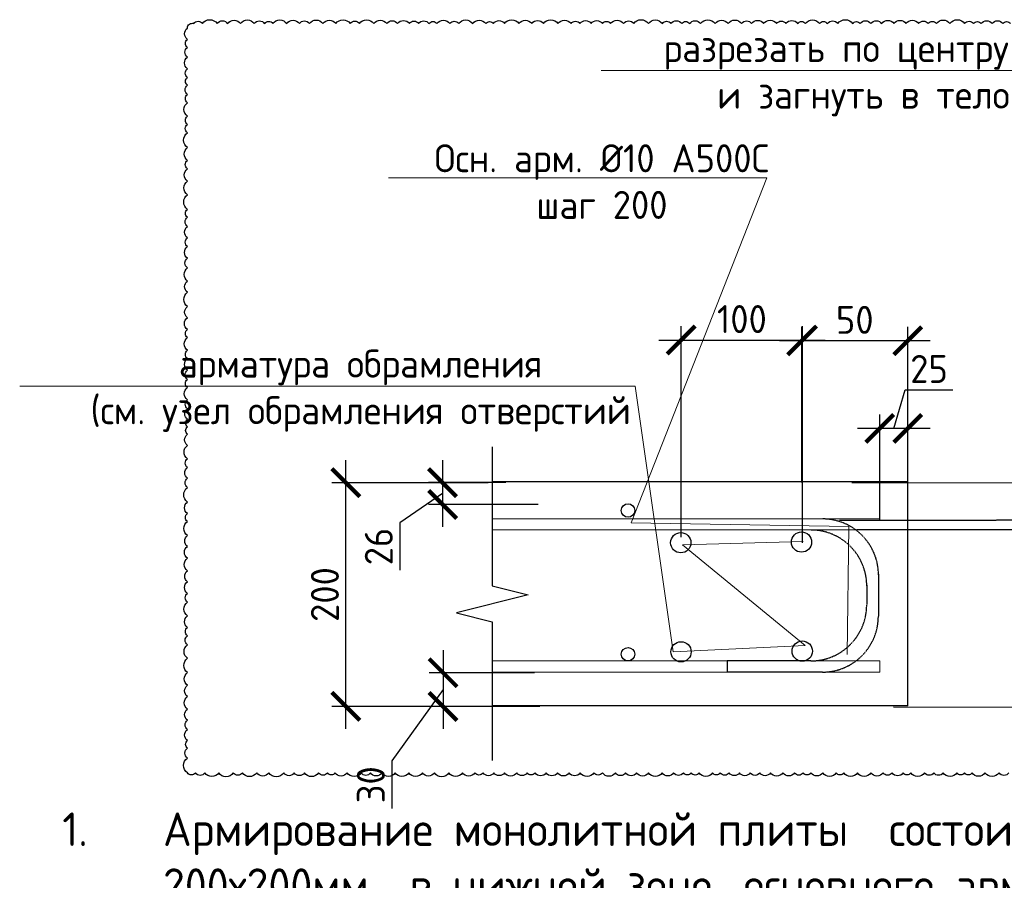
# Model space of a CAD drawing. Header units: millimetres. Extents: x -386473 to 311666, y -59273 to 291770.
# Tile 85 of 132: x 67615 to 76416, y 15507 to 23201. Entities that reach past the tile are written whole.
import ezdxf
from ezdxf import colors
from ezdxf.entities.mleader import LeaderData, LeaderLine
from ezdxf.math import Vec2, Vec3

# ---------------------------------------------------------------- set-up
doc = ezdxf.new("R2010")
doc.units = ezdxf.units.MM
doc.linetypes.add('01 Штриховая _4 мм_', pattern=[6, 3.5, -2.5])
for name, color, linetype, lineweight in [('Перекрытие ж_бетон', 1, 'Continuous', 30), ('подоснова', 151, 'Continuous', 5), ('поз.', 2, 'Continuous', 25), ('РАЗМЕРЫ', 1, 'Continuous', 9)]:
    doc.layers.add(name, color=color, linetype=linetype, lineweight=lineweight)
doc.styles.add('GOST-2.304_Type-B', font='GOST_Common.ttf')
doc.styles.add('ГОСТ', font='GOST_Common.ttf')
doc.dimstyles.new('СПДС', dxfattribs={"dimscale": 100, "dimtxt": 2.5, "dimasz": 2.5, "dimexe": 1.25, "dimexo": 0, "dimtad": 1, "dimdec": 0, "dimtxsty": 'GOST-2.304_Type-B', "dimblk": 'ARCHTICK', "dimcen": 2.5, "dimdle": 2, "dimadec": 0, "dimazin": 2, "dimtfac": 0.75, "dimtdec": 0, "dimtmove": 1, "dimatfit": 3, "dimfxl": 1, "dimtolj": 1, "dimarcsym": 1})

# ---------------------------------------------------------------- blocks, each defined once
blk = doc.blocks.new('_ArchTick')
at = {"color": 0, "linetype": 'ByBlock', "const_width": 0.15}
blk.add_lwpolyline([(-0.5, -0.5), (0.5, 0.5)], dxfattribs=at)
blk = doc.blocks.new('*D819')
at = {"layer": 'DEFPOINTS', "color": 0, "transparency": 16777216}
for p in [(75302.5, 19547.1), (75552.6, 19068.1), (75302.5, 18728.1)]:
    blk.add_point(p, dxfattribs=at)
at = {"layer": 'РАЗМЕРЫ', "color": 0, "lineweight": -2, "transparency": 16777216}
for p, q in [((75427.6, 19547.1), (75530.7, 19890.8)), ((75530.7, 19890.8), (75955.7, 19890.8)), ((75302.5, 18728.1), (75302.5, 19672.1)), ((75552.6, 19068.1), (75552.6, 19672.1)), ((75752.6, 19547.1), (75102.5, 19547.1))]:
    blk.add_line(p, q, dxfattribs=at)
at = {"layer": 'РАЗМЕРЫ', "color": 0, "lineweight": -2, "transparency": 16777216, "xscale": 250, "yscale": 250, "zscale": 250, "rotation": 180}
blk.add_blockref('_ArchTick', (75302.5, 19547.1), dxfattribs=at)
at = {"layer": 'РАЗМЕРЫ', "color": 0, "lineweight": -2, "transparency": 16777216, "xscale": 250, "yscale": 250, "zscale": 250}
blk.add_blockref('_ArchTick', (75552.6, 19547.1), dxfattribs=at)
at = {"layer": 'РАЗМЕРЫ', "color": 0, "lineweight": 0, "transparency": 16777216, "insert": (75743.2, 20078.3), "char_height": 250, "attachment_point": 5, "style": 'GOST-2.304_Type-B'}
blk.add_mtext('\\A1;25', dxfattribs=at)
blk = doc.blocks.new('_None')
blk = doc.blocks.new('*D820')
at = {"layer": 'DEFPOINTS', "color": 0, "transparency": 16777216}
for p in [(70530.7, 19061.8), (71803, 19061.8), (71722.4, 17062)]:
    blk.add_point(p, dxfattribs=at)
at = {"layer": 'РАЗМЕРЫ', "color": 0, "lineweight": -2, "transparency": 16777216}
for p, q in [((70530.7, 16862), (70530.7, 19261.8)), ((71803, 19061.8), (70405.7, 19061.8)), ((71722.4, 17062), (70405.7, 17062))]:
    blk.add_line(p, q, dxfattribs=at)
at = {"layer": 'РАЗМЕРЫ', "color": 0, "lineweight": -2, "transparency": 16777216, "xscale": 250, "yscale": 250, "zscale": 250}
for p, rotation in [((70530.7, 19061.8), 90), ((70530.7, 17062), 270)]:
    blk.add_blockref('_ArchTick', p, dxfattribs=dict(at, rotation=rotation))
at = {"layer": 'РАЗМЕРЫ', "color": 0, "lineweight": 0, "transparency": 16777216, "insert": (70343.2, 18061.9), "char_height": 250, "attachment_point": 5, "rotation": 90, "style": 'GOST-2.304_Type-B'}
blk.add_mtext('\\A1;200', dxfattribs=at)
blk = doc.blocks.new('*D821')
at = {"layer": 'DEFPOINTS', "color": 0, "transparency": 16777216}
for p in [(71961.7, 19062), (71395, 18867), (72250.8, 18867)]:
    blk.add_point(p, dxfattribs=at)
at = {"layer": 'РАЗМЕРЫ', "color": 0, "lineweight": -2, "transparency": 16777216}
for p, q in [((71395, 19262), (71395, 18667)), ((71961.7, 19062), (71270, 19062)), ((71395, 18964.5), (71012.2, 18703.7)), ((72250.8, 18867), (71270, 18867)), ((71012.2, 18703.7), (71012.2, 18278.7))]:
    blk.add_line(p, q, dxfattribs=at)
at = {"layer": 'РАЗМЕРЫ', "color": 0, "lineweight": -2, "transparency": 16777216, "xscale": 250, "yscale": 250, "zscale": 250}
for p, rotation in [((71395, 19062), 90), ((71395, 18867), 270)]:
    blk.add_blockref('_ArchTick', p, dxfattribs=dict(at, rotation=rotation))
at = {"layer": 'РАЗМЕРЫ', "color": 0, "lineweight": 0, "transparency": 16777216, "insert": (70824.7, 18491.2), "char_height": 250, "attachment_point": 5, "rotation": 90, "style": 'GOST-2.304_Type-B'}
blk.add_mtext('\\A1;26', dxfattribs=at)
blk = doc.blocks.new('*D822')
at = {"layer": 'DEFPOINTS', "color": 0, "transparency": 16777216}
for p in [(72216.9, 17363.1), (71398.8, 17062), (72263.7, 17062)]:
    blk.add_point(p, dxfattribs=at)
at = {"layer": 'РАЗМЕРЫ', "color": 0, "lineweight": -2, "transparency": 16777216}
for p, q in [((71398.8, 17563.1), (71398.8, 16862)), ((72216.9, 17363.1), (71273.8, 17363.1)), ((71398.8, 17212.6), (70941.3, 16573.9)), ((72263.7, 17062), (71273.8, 17062)), ((70941.3, 16573.9), (70941.3, 16148.9))]:
    blk.add_line(p, q, dxfattribs=at)
at = {"layer": 'РАЗМЕРЫ', "color": 0, "lineweight": -2, "transparency": 16777216, "xscale": 250, "yscale": 250, "zscale": 250}
for p, rotation in [((71398.8, 17363.1), 90), ((71398.8, 17062), 270)]:
    blk.add_blockref('_ArchTick', p, dxfattribs=dict(at, rotation=rotation))
at = {"layer": 'РАЗМЕРЫ', "color": 0, "lineweight": 0, "transparency": 16777216, "insert": (70753.8, 16361.4), "char_height": 250, "attachment_point": 5, "rotation": 90, "style": 'GOST-2.304_Type-B'}
blk.add_mtext('\\A1;30', dxfattribs=at)
blk = doc.blocks.new('*D817')
at = {"color": 0, "lineweight": -2, "transparency": 16777216}
for p, q in [((73527.2, 18574.5), (73527.2, 20461.8)), ((74613.4, 18523.3), (74613.4, 20461.8)), ((73327.2, 20336.8), (74813.4, 20336.8))]:
    blk.add_line(p, q, dxfattribs=at)
at = {"layer": 'DEFPOINTS', "color": 0, "transparency": 16777216}
for p in [(74613.4, 20336.8), (73527.2, 18574.5), (74613.4, 18523.3)]:
    blk.add_point(p, dxfattribs=at)
at = {"color": 0, "lineweight": -2, "transparency": 16777216, "xscale": 250, "yscale": 250, "zscale": 250, "rotation": 180}
blk.add_blockref('_ArchTick', (73527.2, 20336.8), dxfattribs=at)
at = {"color": 0, "lineweight": -2, "transparency": 16777216, "xscale": 250, "yscale": 250, "zscale": 250}
blk.add_blockref('_ArchTick', (74613.4, 20336.8), dxfattribs=at)
at = {"color": 0, "lineweight": 0, "transparency": 16777216, "insert": (74070.3, 20524.3), "char_height": 250, "attachment_point": 5, "style": 'GOST-2.304_Type-B'}
blk.add_mtext('\\A1;100', dxfattribs=at)
blk = doc.blocks.new('*D818')
at = {"color": 0, "lineweight": -2, "transparency": 16777216}
for p, q in [((74605.2, 19063.2), (74605.2, 20454.9)), ((75553.4, 19063.2), (75553.4, 20454.9)), ((75753.4, 20329.9), (74405.2, 20329.9))]:
    blk.add_line(p, q, dxfattribs=at)
at = {"layer": 'DEFPOINTS', "color": 0, "transparency": 16777216}
for p in [(74605.2, 20329.9), (74605.2, 19063.2), (75553.4, 19063.2)]:
    blk.add_point(p, dxfattribs=at)
at = {"color": 0, "lineweight": -2, "transparency": 16777216, "xscale": 250, "yscale": 250, "zscale": 250, "rotation": 180}
blk.add_blockref('_ArchTick', (74605.2, 20329.9), dxfattribs=at)
at = {"color": 0, "lineweight": -2, "transparency": 16777216, "xscale": 250, "yscale": 250, "zscale": 250}
blk.add_blockref('_ArchTick', (75553.4, 20329.9), dxfattribs=at)
at = {"color": 0, "lineweight": 0, "transparency": 16777216, "insert": (75079.3, 20517.4), "char_height": 250, "attachment_point": 5, "style": 'GOST-2.304_Type-B'}
blk.add_mtext('\\A1;50', dxfattribs=at)

msp = doc.modelspace()

# ---------------------------------------------------------------- linework, layer by layer
for p, q in [((75053.4, 19062.4), (80817.1, 19054.7)), ((75425.2, 17058.2), (80816.1, 17042.4))]:
    msp.add_line(p, q)
at = {"color": 240, "true_color": 0xed1f24}
msp.add_lwpolyline([(76457.3, 16467.3, -0.520567), (76368.8, 16467.3, -0.520567), (76243.3, 16467.3, -0.520567), (76127.7, 16467.3, -0.520567), (76060.1, 16467.3, -0.520567), (75991.3, 16467.3, -0.520567), (75870.4, 16467.3, -0.520567), (75787.1, 16467.3, -0.520567), (75703.9, 16467.3, -0.520567), (75579, 16467.3, -0.520567), (75512.1, 16467.3, -0.520567), (75412.9, 16467.3, -0.520567), (75332.3, 16467.3, -0.520567), (75223.5, 16467.3, -0.520567), (75102.7, 16467.3, -0.520567), (74981.9, 16467.3, -0.520567), (74914.3, 16467.3, -0.520567), (74792.8, 16467.3, -0.520567), (74687.8, 16467.3, -0.520567), (74618, 16467.3, -0.520567), (74540.5, 16467.3, -0.520567), (74437, 16467.3, -0.520567), (74325.5, 16467.3, -0.520567), (74229.6, 16467.3, -0.520567), (74145.6, 16467.3, -0.520567), (74049, 16467.3, -0.520567), (73956.8, 16467.3, -0.520567), (73876.7, 16467.3, -0.520567), (73808.4, 16467.3, -0.520567), (73689, 16467.3, -0.520567), (73616.9, 16467.3, -0.520567), (73547, 16467.3, -0.520567), (73459.8, 16467.3, -0.520567), (73357.1, 16467.3, -0.520567), (73236.6, 16467.3, -0.520567), (73129.5, 16467.3, -0.520567), (73031.4, 16467.3, -0.520567), (72939.2, 16467.3, -0.520567), (72823.8, 16467.3, -0.520567), (72746.9, 16467.3, -0.520567), (72625.2, 16467.3, -0.520567), (72526.6, 16467.3, -0.520567), (72422.5, 16467.3, -0.520567), (72320.9, 16467.3, -0.520567), (72221.3, 16467.3, -0.520567), (72151.5, 16467.3, -0.520567), (72058.5, 16467.3, -0.520567), (71947.6, 16467.3, -0.520567), (71853.2, 16467.3, -0.520567), (71756.6, 16467.3, -0.520567), (71684.3, 16467.3, -0.520567), (71572.4, 16467.3, -0.520567), (71451.8, 16467.3, -0.520567), (71321.8, 16467.3, -0.520567), (71214.4, 16467.3, -0.520567), (71093.8, 16467.3, -0.520567), (70970.3, 16467.3, -0.520567), (70852.4, 16467.3, -0.520567), (70750.2, 16467.3, -0.520567), (70666.8, 16467.3, -0.520567), (70540.8, 16467.3, -0.520567), (70433.3, 16467.3, -0.520567), (70366.3, 16467.3, -0.520567), (70287.1, 16467.3, -0.520567), (70159.5, 16467.3, -0.520567), (70069.8, 16467.3, -0.520567), (69974.9, 16467.3, -0.520567), (69842.1, 16467.3, -0.520567), (69733.4, 16467.3, -0.520567), (69605.5, 16467.3, -0.520567), (69523.8, 16467.3, -0.520567), (69393.9, 16467.3, -0.520567), (69269.3, 16467.3, -0.520567), (69185.2, 16467.3, -0.520567), (69115, 16467.3, -0.520567), (69115, 16600.4, -0.520567), (69115, 16688.7, -0.520567), (69115, 16756.3, -0.520567), (69115, 16855.7, -0.520567), (69115, 16938.4, -0.520567), (69115, 17037.7, -0.520567), (69115, 17149.5, -0.520567), (69115, 17250.3, -0.520567), (69115, 17363.4, -0.520567), (69115, 17491.9, -0.520567), (69115, 17611.8, -0.520567), (69115, 17694, -0.520567), (69115, 17767.5, -0.520567), (69115, 17870.5, -0.520567), (69115, 17993.7, -0.520567), (69115, 18072.5, -0.520567), (69115, 18176.4, -0.520567), (69115, 18273.7, -0.520567), (69115, 18386.6, -0.520567), (69115, 18491.9, -0.520567), (69115, 18588.4, -0.520567), (69115, 18714.4, -0.520567), (69115, 18785.8, -0.520567), (69115, 18888.6, -0.520567), (69115, 19018.2, -0.520567), (69115, 19101.6, -0.520567), (69115, 19196.6, -0.520567), (69115, 19276.4, -0.520567), (69115, 19395.1, -0.520567), (69115, 19494.4, -0.520567), (69115, 19561.2, -0.520567), (69115, 19628.8, -0.520567), (69115, 19722.5, -0.520567), (69115, 19802.7, -0.520567), (69115, 19912.1, -0.520567), (69115, 19984.6, -0.520567), (69115, 20066.7, -0.520567), (69115, 20171.2, -0.520567), (69115, 20245.5, -0.520567), (69115, 20358.9, -0.520567), (69115, 20430.6, -0.520567), (69115, 20536.8, -0.520567), (69115, 20635.4, -0.520567), (69115, 20764, -0.520567), (69115, 20864.2, -0.520567), (69115, 20981.3, -0.520567), (69115, 21068.4, -0.520567), (69115, 21171.6, -0.520567), (69115, 21250.7, -0.520567), (69115, 21352.4, -0.520567), (69115, 21434, -0.520567), (69115, 21505.1, -0.520567), (69115, 21635.6, -0.520567), (69115, 21757.9, -0.520567), (69115, 21867.6, -0.520567), (69115, 21942.8, -0.520567), (69115, 22057.1, -0.520567), (69115, 22189.9, -0.520567), (69115, 22264.9, -0.520567), (69115, 22337.6, -0.520567), (69115, 22458.8, -0.520567), (69115, 22533.2, -0.520567), (69115, 22614.9, -0.520567), (69115, 22684.7, -0.520567), (69115, 22761.6, -0.520567), (69115, 22866, -0.520567), (69115, 22953.4, -0.520567), (69115, 23024.7, -0.520567), (69115, 23125.2, -0.520567), (69170.7, 23166.2, -0.520567), (69248.2, 23166.2, -0.520567), (69380.4, 23166.2, -0.520567), (69474.1, 23166.2, -0.520567), (69588.5, 23166.2, -0.520567), (69711.5, 23166.2, -0.520567), (69804.7, 23166.2, -0.520567), (69878, 23166.2, -0.520567), (70001.4, 23166.2, -0.520567), (70114.6, 23166.2, -0.520567), (70204.7, 23166.2, -0.520567), (70324.9, 23166.2, -0.520567), (70441.6, 23166.2, -0.520567), (70568.1, 23166.2, -0.520567), (70652.5, 23166.2, -0.520567), (70779.5, 23166.2, -0.520567), (70896.2, 23166.2, -0.520567), (70992.7, 23166.2, -0.520567), (71097.9, 23166.2, -0.520567), (71181, 23166.2, -0.520567), (71273.3, 23166.2, -0.520567), (71343.6, 23166.2, -0.520567), (71460.6, 23166.2, -0.520567), (71539, 23166.2, -0.520567), (71664.2, 23166.2, -0.520567), (71781.3, 23166.2, -0.520567), (71849.4, 23166.2, -0.520567), (71948.5, 23166.2, -0.520567), (72076.9, 23166.2, -0.520567), (72192.4, 23166.2, -0.520567), (72296.8, 23166.2, -0.520567), (72426.2, 23166.2, -0.520567), (72543.9, 23166.2, -0.520567), (72623.2, 23166.2, -0.520567), (72723.3, 23166.2, -0.520567), (72823.7, 23166.2, -0.520567), (72896.9, 23166.2, -0.520567), (73012.7, 23166.2, -0.520567), (73103.8, 23166.2, -0.520567), (73234.4, 23166.2, -0.520567), (73359.3, 23166.2, -0.520567), (73436, 23166.2, -0.520567), (73533.1, 23166.2, -0.520567), (73602.9, 23166.2, -0.520567), (73701.3, 23166.2, -0.520567), (73830.5, 23166.2, -0.520567), (73947.5, 23166.2, -0.520567), (74067.7, 23166.2, -0.520567), (74157.5, 23166.2, -0.520567), (74265, 23166.2, -0.520567), (74381, 23166.2, -0.520567), (74464.3, 23166.2, -0.520567), (74568.2, 23166.2, -0.520567), (74639.3, 23166.2, -0.520567), (74764, 23166.2, -0.520567), (74835, 23166.2, -0.520567), (74928.1, 23166.2, -0.520567), (75060.3, 23166.2, -0.520567), (75128, 23166.2, -0.520567), (75223.4, 23166.2, -0.520567), (75320.3, 23166.2, -0.520567), (75429.9, 23166.2, -0.520567), (75537.1, 23166.2, -0.520567), (75649.8, 23166.2, -0.520567), (75736.2, 23166.2, -0.520567), (75809.2, 23166.2, -0.520567), (75929.7, 23166.2, -0.520567), (76061, 23166.2, -0.520567), (76141, 23166.2, -0.520567), (76209.6, 23166.2, -0.520567), (76307.3, 23166.2, -0.520567), (76403, 23166.2, -0.520567), (76470.9, 23166.2, -0.520567)], format="xyb", dxfattribs=at)
at = {"color": 3, "linetype": 'Continuous', "lineweight": 30}
for centre, radius in [((73052.5, 18813.1), 60), ((73524.3, 18525.3), 90.7), ((74603.3, 18531), 90.7), ((73526.3, 17549.7), 90.7), ((74610.1, 17556.1), 90.7), ((73052.5, 17528.1), 60)]:
    msp.add_circle(centre, radius, dxfattribs=at)
at = {"layer": 'Перекрытие ж_бетон', "color": 7, "linetype": 'Continuous', "lineweight": 30}
for p, q in [((75552.6, 19068.1), (71839.2, 19068.1)), ((75552.6, 17068.1), (75552.6, 19068.1)), ((75552.6, 17068.1), (71839.2, 17068.1))]:
    msp.add_line(p, q, dxfattribs=at)
at = {"layer": 'Перекрытие ж_бетон', "color": 252, "linetype": 'Continuous', "lineweight": 9, "true_color": 0x939598}
for p, q in [((74790.2, 18738.3), (71839.2, 18738.3)), ((75302.5, 18738.1), (71839.2, 18738.1)), ((74686, 18639.4), (71839.2, 18639.4)), ((75302.5, 18639.2), (71839.2, 18639.2)), ((75302.5, 17468.1), (71839.2, 17468.1)), ((74842.6, 17369.2), (71839.2, 17369.2)), ((75302.5, 17369.2), (71839.2, 17369.2))]:
    msp.add_line(p, q, dxfattribs=at)
at = {"layer": 'Перекрытие ж_бетон', "color": 3, "linetype": '01 Штриховая _4 мм_', "lineweight": 30}
for p, q in [((78612.6, 18727.2), (74943.4, 18723.9, 100.3)), ((78617.5, 18639.2), (75096.3, 18640.8)), ((75290.2, 18244.1), (75290.2, 17868.4)), ((75185.9, 18145.2), (75185.9, 17968.4)), ((74685.9, 17468.4), (73940.1, 17468.4)), ((74790.2, 17368.4), (73940.1, 17368.4))]:
    msp.add_line(p, q, dxfattribs=at)
at = {"layer": 'Перекрытие ж_бетон', "color": 3, "linetype": 'Continuous', "lineweight": 30}
msp.add_line((73940.1, 17468.4), (73940.1, 17368.4), dxfattribs=at)
at = {"layer": 'Перекрытие ж_бетон', "color": 251, "linetype": 'Continuous', "lineweight": 9, "true_color": 0x636466}
msp.add_line((75302.5, 17468.1), (75302.5, 17369.2), dxfattribs=at)
at = {"layer": 'Перекрытие ж_бетон', "color": 3, "linetype": '01 Штриховая _4 мм_', "lineweight": 30}
for centre, start, end in [((74790.9, 18237.6), 0, 90), ((74686.6, 18138.7), 0, 90), ((74685.9, 17968.4), 270, 0), ((74790.2, 17868.4), 270, 0)]:
    msp.add_arc(centre, 500, start, end, dxfattribs=at)
at = {"layer": 'поз.', "linetype": 'Continuous'}
msp.add_lwpolyline([(71839.2, 19381.1), (71839.2, 18139.1), (72159.2, 18059.1), (71519.2, 17899.1), (71839.2, 17819.1), (71839.2, 16577.1)], dxfattribs=at)

# ---------------------------------------------------------------- texts
at = {"insert": (67995.7, 16114), "char_height": 300, "width": 18500, "attachment_point": 1, "style": 'ГОСТ'}
msp.add_mtext('\\pxi-3,l3,ql,t3;{\\C7;1.^IАрмирование монолитной плиты  состоит из основного армирования ∅10 А500С с шагом  200х200мм  в нижней зоне, основного армирования ∅10 А500С с шагом  200х200мм  в  верхней зоне и дополнительного армирования, указанного на схемах армирования.\\P2.^IАрмирование плиты предусмотрено отдельными  стержнями заводской длины по осям Х и Y. При недостатке заводской длины стержней для армирования плиты, стыки стержней осуществлять внахлестку без  сварки. Стыки арматуры внахлестку должны располагаться вразбежку (через шаг). См. деталь стыковки арматуры.\\P3.^IВерхнюю и нижнюю арматуру вязать вязальной проволокой через пересечение.  Стержни основной и дополнительной арматуры укладывать в соответствии с сечениями .\\P4.^IПо периметру плиты и у отверстий  у концов основной арматуры устанавливать П-образные элементы Ск1.\\P5.^IПозиции со знаком "*" укладываются с шагом 100 мм\\P6.^I Для фиксации в проектном положении стержней верхней сетки устанавливать фиксаторы Ф1 с шагом 600х600мм.\\P7.^IДиаметр оправки стержня при d<20мм - 5d, при d≥20мм - 8d\\P8.^IКаркасы поперечного армирования устанавливаются до начала устройство верхней сетки армирования.\\P9.^IВ местах расположения отверстий осуществить прерывания основной и дополнительной сеток арматуры. Отверстия обрамляются двумя стержнями арматуры d 16. см. узел обрамления отверстий.\\P10.^IОбрамление отверстий выполнить в соотвии с узлом, расход стали на обрамление учтен на листе 3.\\P12.^IДополнительная арматура, попавшая в зону понижения плиты перекрытия должна быть  выполнена в соотвествии с узлом, стержни  допнительной арматуры загнуть по месту под углом 30 градусов.\\P13.^IПроемы размерами до 300х300 допускается выполнять по месту методом алмазного бурения}', dxfattribs=at)

# ---------------------------------------------------------------- dimensions: what is measured, and where the dimension line sits
at = {"lineweight": 0}
for base, p1, p2, text, picture, middle in [((74613.4, 20336.8), (73527.2, 18574.5), (74613.4, 18523.3), '100', '*D817', (74070.3, 20524.3)), ((74605.2, 20329.9), (75553.4, 19063.2), (74605.2, 19063.2), '50', '*D818', (75079.3, 20517.4))]:
    dim = msp.add_linear_dim(base=base, p1=p1, p2=p2, text=text, dimstyle='СПДС', dxfattribs=at)
    dim.commit()
    dim.dimension.update_dxf_attribs({"geometry": picture, "text_midpoint": middle})
at = {"layer": 'РАЗМЕРЫ', "color": 1, "lineweight": 0}
dim = msp.add_linear_dim(base=(75302.5, 19547.1), p1=(75552.6, 19068.1), p2=(75302.5, 18728.1), dimstyle='СПДС', override={"dimlfac": 0.1, "dimrnd": 5}, dxfattribs=at)
dim.commit()
dim.dimension.update_dxf_attribs({"geometry": '*D819', "text_midpoint": (75593.2, 20078.3)})
dim = msp.add_linear_dim(base=(70530.7, 19061.8), p1=(71722.4, 17062), p2=(71803, 19061.8), angle=90, dimstyle='СПДС', override={"dimlfac": 0.1, "dimrnd": 5}, dxfattribs=at)
dim.commit()
dim.dimension.update_dxf_attribs({"geometry": '*D820', "text_midpoint": (70343.2, 18061.9)})
dim = msp.add_linear_dim(base=(71395, 18867), p1=(71961.7, 19062), p2=(72250.8, 18867), angle=90, text='26', dimstyle='СПДС', override={"dimlfac": 0.1}, dxfattribs=at)
dim.commit()
dim.dimension.update_dxf_attribs({"geometry": '*D821', "text_midpoint": (71012.2, 18641.2), "dimtype": 160})
dim = msp.add_linear_dim(base=(71398.8, 17062), p1=(72216.9, 17363.1), p2=(72263.7, 17062), angle=90, dimstyle='СПДС', override={"dimlfac": 0.1}, dxfattribs=at)
dim.commit()
dim.dimension.update_dxf_attribs({"geometry": '*D822', "text_midpoint": (70941.3, 16511.4), "dimtype": 160})

# ---------------------------------------------------------------- leaders
at = {"layer": 'подоснова', "color": 2, "ltscale": 0.3}
ml = msp.add_multileader_mtext('Standard', dxfattribs=at)
ml.set_content('разрезать по центру отверстия \\Pи загнуть в тело плиты', color=2, style='GOST-2.304_Type-B')
ml.set_leader_properties(color=256, linetype='ByLayer', lineweight=15)
ml.set_arrow_properties(name='NONE')
ml.build(insert=Vec2(0, 0))
ml.multileader.update_dxf_attribs({"text_left_attachment_type": 6, "text_right_attachment_type": 6, "dogleg_length": 0.1, "arrow_head_size": 18})
ctx = ml.context
ctx.base_point, ctx.char_height, ctx.arrow_head_size, ctx.landing_gap_size, ctx.plane_origin = Vec3(73209.1, 22746.9), 250, 18, 20, Vec3(74994, 26568.6)
ctx.left_attachment, ctx.right_attachment, ctx.text_align_type = 6, 6, 1
notes = []
notes.append((ctx, [(1, (1, 1, 0), (78231, 22746.9), (-1, 0), 0.1, [(0, [(78368.6, 18717.1)], 0, [])])]))
ctx.mtext.insert, ctx.mtext.alignment, ctx.mtext.flow_direction = Vec3(75720, 23071.9), 2, 5
ml = msp.add_multileader_mtext('Standard', dxfattribs=at)
ml.set_content('Осн. арм. %%C10 А500С\\Pшаг 200', color=2, style='GOST-2.304_Type-B')
ml.set_leader_properties(color=256, linetype='ByLayer', lineweight=15)
ml.set_arrow_properties(name='NONE')
ml.build(insert=Vec2(0, 0))
ml.multileader.update_dxf_attribs({"text_left_attachment_type": 6, "text_right_attachment_type": 6, "dogleg_length": 0.1, "arrow_head_size": 18})
ctx = ml.context
ctx.base_point, ctx.char_height, ctx.arrow_head_size, ctx.landing_gap_size, ctx.plane_origin = Vec3(71346.2, 21786.7, 200), 250, 18, 20, Vec3(63471.3, 25541.6, 200)
ctx.left_attachment, ctx.right_attachment, ctx.text_align_type = 6, 6, 1
notes.append((ctx, [(1, (1, 1, 0), (74293.1, 21786.7, 200), (-1, 0), 0.1, [(3, [(75011, 17525.6, 200), (75026.2, 18669.8, 200), (73081.9, 18701.8, 200)], 0, [])])]))
ctx.mtext.insert, ctx.mtext.alignment, ctx.mtext.flow_direction = Vec3(72819.6, 22086.7, 200), 2, 5
ml = msp.add_multileader_mtext('Standard', dxfattribs=at)
ml.set_content('арматура обрамления \\P(см. узел обрамления отверстий', color=2, style='GOST-2.304_Type-B')
ml.set_leader_properties(color=256, linetype='ByLayer', lineweight=15)
ml.set_arrow_properties(name='NONE')
ml.build(insert=Vec2(0, 0))
ml.multileader.update_dxf_attribs({"text_left_attachment_type": 6, "text_right_attachment_type": 6, "dogleg_length": 0.1, "arrow_head_size": 18})
ctx = ml.context
ctx.base_point, ctx.char_height, ctx.arrow_head_size, ctx.landing_gap_size, ctx.plane_origin = Vec3(68207.9, 19925.9), 250, 18, 20, Vec3(71750.1, 26549.6)
ctx.left_attachment, ctx.right_attachment, ctx.text_align_type = 6, 6, 1
notes.append((ctx, [(1, (1, 1, 0), (73117.3, 19925.9), (-1, 0), 0.1, [(1, [(74619.1, 18534.9), (73539.1, 18506.3), (74636.3, 17605.2), (73456.1, 17548.3)], 0, [])])]))
ctx.mtext.insert, ctx.mtext.alignment, ctx.mtext.flow_direction = Vec3(70662.6, 20250.9), 2, 5
for ctx, leaders in notes:
    for number, flags, end, landing, length, lines in leaders:
        leader = LeaderData()
        leader.index, (leader.has_last_leader_line, leader.has_dogleg_vector, leader.attachment_direction) = number, flags
        leader.last_leader_point, leader.dogleg_vector, leader.dogleg_length = Vec3(end), Vec3(landing), length
        for number, points, colour, breaks in lines:
            line = LeaderLine()
            line.index, line.vertices, line.color, line.breaks = number, Vec3.list(points), colors.encode_raw_color(colour), breaks
            leader.lines.append(line)
        ctx.leaders.append(leader)

doc.saveas('drawing.dxf')
